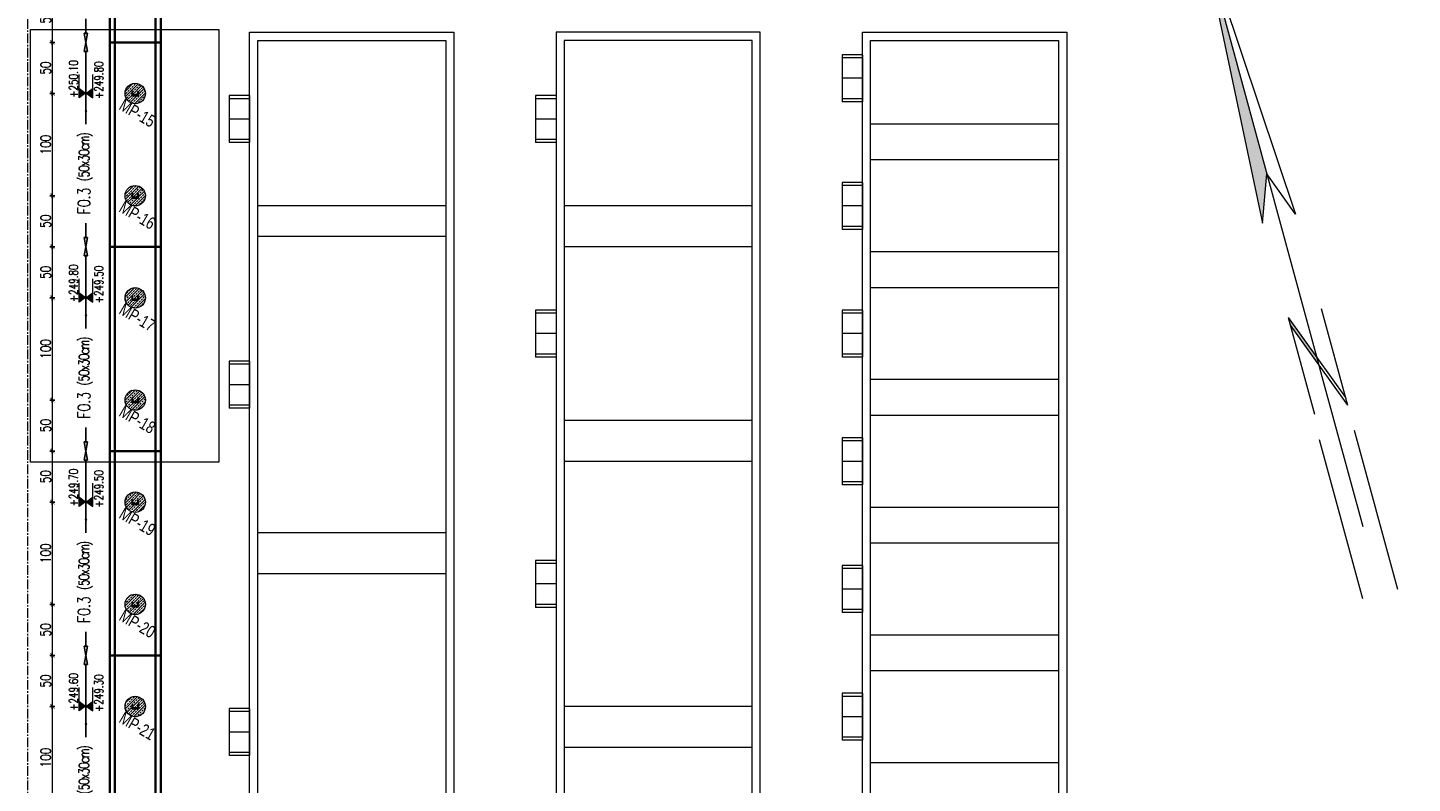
# Model space of a CAD drawing. Header units: millimetres. Extents: x -8 to 14965326, y -810 to 11054951.
# Tile 10 of 72: x 7503717 to 7505072, y 5556447 to 5557187. Entities that reach past the tile are written whole.
import ezdxf

# ---------------------------------------------------------------- set-up
doc = ezdxf.new("R2010")
doc.units = ezdxf.units.MM
doc.header["$LTSCALE"] = 0.5
doc.header["$MEASUREMENT"] = 0
for name, pattern in [('CENTER2', [1.125, 0.75, -0.125, 0.125, -0.125]), ('HIDDEN', [9.525, 6.35, -3.175]), ('KRESKOWA', [0.75, 0.5, -0.25])]:
    doc.linetypes.add(name, pattern=pattern)
doc.layers.get('0').update_dxf_attribs({"linetype": 'CONTINUOUS', "lineweight": 13})
doc.layers.get('Defpoints').update_dxf_attribs({"linetype": 'CONTINUOUS'})
for name, color, linetype, lineweight in [('_K_pozycje', 1, 'CONTINUOUS', 5), ('JG numery', 171, 'HIDDEN', 20), ('K_Cienkie przerywane', 252, 'KRESKOWA', 9), ('K_Fundamenty - przekrój', 40, 'CONTINUOUS', 35), ('K_Kreskowanie', 253, 'CONTINUOUS', 5), ('K_Opis', 7, 'CONTINUOUS', 9), ('K_Ściany - przekrój', 7, 'CONTINUOUS', 35), ('tkd_obszary_wykazu', 14, 'CENTER2', 9), ('tkd_stal_przekrój', 80, 'CONTINUOUS', 30), ('tkd_wym', 1, 'CONTINUOUS', 5)]:
    doc.layers.add(name, color=color, linetype=linetype, lineweight=lineweight)
doc.layers.add('Znak północy', color=7, linetype='CONTINUOUS')
doc.styles.add('___K_OPIS_ROMAND', font='romand.shx', dxfattribs={"width": 0.75})
doc.styles.add('___K_OPIS_SIMPLEX', font='simplex.shx', dxfattribs={"width": 0.75})
doc.styles.add('Arial', font='arial.ttf')
doc.styles.add('tkd_txt0', font='simplex.shx', dxfattribs={"width": 0.75})
doc.dimstyles.new('opisy_wieńce', dxfattribs={"dimscale": 0.6, "dimtxt": 20, "dimasz": 25, "dimexe": 10, "dimexo": 50, "dimgap": 10, "dimtad": 0, "dimdec": 1, "dimrnd": 0.05, "dimzin": 9, "dimdsep": 46, "dimtxsty": '___K_OPIS_ROMAND', "dimblk1": 'CLOSEDBLANK', "dimblk2": 'CLOSEDBLANK', "dimsah": 1, "dimcen": 0, "dimdle": 10, "dimse1": 1, "dimse2": 1, "dimclrd": 1, "dimclre": 256, "dimclrt": 50, "dimazin": 2, "dimtm": 1e-09, "dimtfac": 1, "dimtdec": 1, "dimtmove": 2, "dimatfit": 3, "dimfxl": 1, "dimtolj": 1, "dimtzin": 0, "dimarcsym": 0})
doc.dimstyles.new('tkd_1-50cm[cm]', dxfattribs={"dimtxt": 10, "dimasz": 2.5, "dimexe": 0, "dimexo": 10, "dimgap": 1.5, "dimtad": 1, "dimdec": 1, "dimrnd": 0.5, "dimdsep": 46, "dimtxsty": 'tkd_txt0', "dimblk": 'tkd_dim_arrow', "dimcen": 0, "dimclrd": 1, "dimclre": 256, "dimclrt": 7, "dimaunit": 1, "dimadec": 0, "dimazin": 0, "dimtfac": 0.009091, "dimtdec": 1, "dimtix": 1, "dimtmove": 1, "dimatfit": 3, "dimldrblk": 'DOTSMALL', "dimfxl": 1, "dimfxlon": 1, "dimtvp": 0.02, "dimtolj": 1, "dimtzin": 9, "dimlwd": -1, "dimarcsym": 0})

# ---------------------------------------------------------------- blocks, each defined once
blk = doc.blocks.new('W_POL')
at = {"color": 0, "linetype": 'Continuous', "lineweight": 0}
for p, q in [((0, 13.393), (-0.67, 1.818)), ((0, 13.393), (0, -3.92)), ((0, 13.393), (0.668, 1.818)), ((-0.67, 1.818), (0, 3.636)), ((0.668, 1.818), (0, 3.636)), ((-0.67, -2.007), (-0.67, -5.929)), ((-0.67, -2.007), (0.669, -5.621)), ((0.669, -2.007), (0.669, -5.929)), ((-0.67, -2.314), (0.67, -5.929)), ((0, -3.92), (0, -4.59)), ((0, -4.59), (0, -10.676)), ((-0.755, -6.94), (-0.755, -13.393)), ((0.671, -6.94), (0.671, -13.393))]:
    blk.add_line(p, q, dxfattribs=at)
at = {"color": 0, "linetype": 'Continuous', "lineweight": 0, "extrusion": (0, 0, -1)}
for points in [[(0, 13.393), (0, 3.636), (0.67, 1.818)], [(0, -3.814), (0, -4.122), (0.67, -2.007), (0.67, -2.314)]]:
    blk.add_solid(points, dxfattribs=at)
blk = doc.blocks.new('A$Cdc6a9087')
for p, q in [((-23, -20), (-23, 0)), ((-23, 0), (23, 0)), ((23, -20), (23, 0)), ((-23, -20), (23, -20))]:
    blk.add_line(p, q)
at = {"lineweight": 13}
for p, q in [((-20, -20), (-20, 0)), ((0, -20), (0, 0)), ((20, -20), (20, 0))]:
    blk.add_line(p, q, dxfattribs=at)
blk = doc.blocks.new('pal')
at = {"layer": 'K_Kreskowanie'}
h = blk.add_hatch(dxfattribs=at)
h.set_pattern_fill('ANSI33', color=256, scale=15)
edge = h.paths.add_edge_path()
edge.add_arc((9474.9, -17485.8), 10, 0, 360)
h.paths.add_polyline_path([(9477.6, -17483.8), (9477.9, -17483.8), (9477.9, -17487.8), (9471.9, -17487.8), (9471.9, -17483.8), (9472.2, -17483.8), (9472.2, -17487.5), (9477.6, -17487.5)], flags=16)
at = {"layer": 'K_Opis'}
blk.add_circle((9474.9, -17485.8), 10, dxfattribs=at)
at = {"layer": 'tkd_stal_przekrój'}
blk.add_lwpolyline([(9471.9, -17483.8), (9471.9, -17487.8), (9477.9, -17487.8), (9477.9, -17483.8), (9477.6, -17483.8), (9477.6, -17487.5), (9472.2, -17487.5), (9472.2, -17483.8)], close=True, dxfattribs=at)
blk = doc.blocks.new('tkd_dim_arrow')
for p, q in [((-1, 0), (1, 0)), ((0, -1), (0, 1))]:
    blk.add_line(p, q)
at = {"const_width": 0.2}
blk.add_lwpolyline([(-0.9, -0.9), (0.9, 0.9)], dxfattribs=at)
blk = doc.blocks.new('*D90')
at = {"layer": 'Defpoints', "color": 0, "transparency": 16777216}
for p in [(7503822.1, 5557222.1), (7503740.9, 5557172.1), (7503802.1, 5557172.1)]:
    blk.add_point(p, dxfattribs=at)
at = {"layer": 'tkd_wym', "lineweight": -2, "transparency": 16777216}
for p, q in [((7503741.9, 5557222.1), (7503740.9, 5557222.1)), ((7503741.9, 5557172.1), (7503740.9, 5557172.1))]:
    blk.add_line(p, q, dxfattribs=at)
at = {"layer": 'tkd_wym', "color": 1, "transparency": 16777216}
blk.add_line((7503740.9, 5557219.6), (7503740.9, 5557174.6), dxfattribs=at)
at = {"layer": 'tkd_wym', "color": 1, "transparency": 16777216, "xscale": 2.5, "yscale": 2.5, "zscale": 2.5}
for p, rotation in [((7503740.9, 5557222.1), 90), ((7503740.9, 5557172.1), 270)]:
    blk.add_blockref('tkd_dim_arrow', p, dxfattribs=dict(at, rotation=rotation))
at = {"layer": 'tkd_wym', "color": 7, "transparency": 16777216, "insert": (7503734.4, 5557197.1), "char_height": 10, "attachment_point": 5, "rotation": 90, "style": 'tkd_txt0'}
blk.add_mtext('\\A1;50', dxfattribs=at)
blk = doc.blocks.new('_DotSmall')
blk = doc.blocks.new('*D91')
at = {"layer": 'Defpoints', "color": 0, "transparency": 16777216}
for p in [(7503802.1, 5557172.1), (7503740.9, 5557122.1), (7503822.1, 5557122.1)]:
    blk.add_point(p, dxfattribs=at)
at = {"layer": 'tkd_wym', "lineweight": -2, "transparency": 16777216}
for p, q in [((7503741.9, 5557172.1), (7503740.9, 5557172.1)), ((7503741.9, 5557122.1), (7503740.9, 5557122.1))]:
    blk.add_line(p, q, dxfattribs=at)
at = {"layer": 'tkd_wym', "color": 1, "transparency": 16777216}
blk.add_line((7503740.9, 5557169.6), (7503740.9, 5557124.6), dxfattribs=at)
at = {"layer": 'tkd_wym', "color": 1, "transparency": 16777216, "xscale": 2.5, "yscale": 2.5, "zscale": 2.5}
for p, rotation in [((7503740.9, 5557172.1), 90), ((7503740.9, 5557122.1), 270)]:
    blk.add_blockref('tkd_dim_arrow', p, dxfattribs=dict(at, rotation=rotation))
at = {"layer": 'tkd_wym', "color": 7, "transparency": 16777216, "insert": (7503734.4, 5557147.1), "char_height": 10, "attachment_point": 5, "rotation": 90, "style": 'tkd_txt0'}
blk.add_mtext('\\A1;50', dxfattribs=at)
blk = doc.blocks.new('*D92')
at = {"layer": 'Defpoints', "color": 0, "transparency": 16777216}
for p in [(7503822.1, 5557122.1), (7503740.9, 5557022.1), (7503822.1, 5557022.1)]:
    blk.add_point(p, dxfattribs=at)
at = {"layer": 'tkd_wym', "lineweight": -2, "transparency": 16777216}
for p, q in [((7503741.9, 5557122.1), (7503740.9, 5557122.1)), ((7503741.9, 5557022.1), (7503740.9, 5557022.1))]:
    blk.add_line(p, q, dxfattribs=at)
at = {"layer": 'tkd_wym', "color": 1, "transparency": 16777216}
blk.add_line((7503740.9, 5557119.6), (7503740.9, 5557024.6), dxfattribs=at)
at = {"layer": 'tkd_wym', "color": 1, "transparency": 16777216, "xscale": 2.5, "yscale": 2.5, "zscale": 2.5}
for p, rotation in [((7503740.9, 5557122.1), 90), ((7503740.9, 5557022.1), 270)]:
    blk.add_blockref('tkd_dim_arrow', p, dxfattribs=dict(at, rotation=rotation))
at = {"layer": 'tkd_wym', "color": 7, "transparency": 16777216, "insert": (7503734.4, 5557072.1), "char_height": 10, "attachment_point": 5, "rotation": 90, "style": 'tkd_txt0'}
blk.add_mtext('\\A1;100', dxfattribs=at)
blk = doc.blocks.new('*D93')
at = {"layer": 'Defpoints', "color": 0, "transparency": 16777216}
for p in [(7503822.1, 5557022.1), (7503740.9, 5556972.1), (7503802.1, 5556972.1)]:
    blk.add_point(p, dxfattribs=at)
at = {"layer": 'tkd_wym', "lineweight": -2, "transparency": 16777216}
for p, q in [((7503741.9, 5557022.1), (7503740.9, 5557022.1)), ((7503741.9, 5556972.1), (7503740.9, 5556972.1))]:
    blk.add_line(p, q, dxfattribs=at)
at = {"layer": 'tkd_wym', "color": 1, "transparency": 16777216}
blk.add_line((7503740.9, 5557019.6), (7503740.9, 5556974.6), dxfattribs=at)
at = {"layer": 'tkd_wym', "color": 1, "transparency": 16777216, "xscale": 2.5, "yscale": 2.5, "zscale": 2.5}
for p, rotation in [((7503740.9, 5557022.1), 90), ((7503740.9, 5556972.1), 270)]:
    blk.add_blockref('tkd_dim_arrow', p, dxfattribs=dict(at, rotation=rotation))
at = {"layer": 'tkd_wym', "color": 7, "transparency": 16777216, "insert": (7503734.4, 5556997.1), "char_height": 10, "attachment_point": 5, "rotation": 90, "style": 'tkd_txt0'}
blk.add_mtext('\\A1;50', dxfattribs=at)
blk = doc.blocks.new('*D94')
at = {"layer": 'Defpoints', "color": 0, "transparency": 16777216}
for p in [(7503802.1, 5556972.1), (7503740.9, 5556922.1), (7503822.1, 5556922.1)]:
    blk.add_point(p, dxfattribs=at)
at = {"layer": 'tkd_wym', "lineweight": -2, "transparency": 16777216}
for p, q in [((7503741.9, 5556972.1), (7503740.9, 5556972.1)), ((7503741.9, 5556922.1), (7503740.9, 5556922.1))]:
    blk.add_line(p, q, dxfattribs=at)
at = {"layer": 'tkd_wym', "color": 1, "transparency": 16777216}
blk.add_line((7503740.9, 5556969.6), (7503740.9, 5556924.6), dxfattribs=at)
at = {"layer": 'tkd_wym', "color": 1, "transparency": 16777216, "xscale": 2.5, "yscale": 2.5, "zscale": 2.5}
for p, rotation in [((7503740.9, 5556972.1), 90), ((7503740.9, 5556922.1), 270)]:
    blk.add_blockref('tkd_dim_arrow', p, dxfattribs=dict(at, rotation=rotation))
at = {"layer": 'tkd_wym', "color": 7, "transparency": 16777216, "insert": (7503734.4, 5556947.1), "char_height": 10, "attachment_point": 5, "rotation": 90, "style": 'tkd_txt0'}
blk.add_mtext('\\A1;50', dxfattribs=at)
blk = doc.blocks.new('*D95')
at = {"layer": 'Defpoints', "color": 0, "transparency": 16777216}
for p in [(7503822.1, 5556922.1), (7503740.9, 5556822.1), (7503822.1, 5556822.1)]:
    blk.add_point(p, dxfattribs=at)
at = {"layer": 'tkd_wym', "lineweight": -2, "transparency": 16777216}
for p, q in [((7503741.9, 5556922.1), (7503740.9, 5556922.1)), ((7503741.9, 5556822.1), (7503740.9, 5556822.1))]:
    blk.add_line(p, q, dxfattribs=at)
at = {"layer": 'tkd_wym', "color": 1, "transparency": 16777216}
blk.add_line((7503740.9, 5556919.6), (7503740.9, 5556824.6), dxfattribs=at)
at = {"layer": 'tkd_wym', "color": 1, "transparency": 16777216, "xscale": 2.5, "yscale": 2.5, "zscale": 2.5}
for p, rotation in [((7503740.9, 5556922.1), 90), ((7503740.9, 5556822.1), 270)]:
    blk.add_blockref('tkd_dim_arrow', p, dxfattribs=dict(at, rotation=rotation))
at = {"layer": 'tkd_wym', "color": 7, "transparency": 16777216, "insert": (7503734.4, 5556872.1), "char_height": 10, "attachment_point": 5, "rotation": 90, "style": 'tkd_txt0'}
blk.add_mtext('\\A1;100', dxfattribs=at)
blk = doc.blocks.new('*D96')
at = {"layer": 'Defpoints', "color": 0, "transparency": 16777216}
for p in [(7503822.1, 5556822.1), (7503740.9, 5556772.1), (7503802.1, 5556772.1)]:
    blk.add_point(p, dxfattribs=at)
at = {"layer": 'tkd_wym', "lineweight": -2, "transparency": 16777216}
for p, q in [((7503741.9, 5556822.1), (7503740.9, 5556822.1)), ((7503741.9, 5556772.1), (7503740.9, 5556772.1))]:
    blk.add_line(p, q, dxfattribs=at)
at = {"layer": 'tkd_wym', "color": 1, "transparency": 16777216}
blk.add_line((7503740.9, 5556819.6), (7503740.9, 5556774.6), dxfattribs=at)
at = {"layer": 'tkd_wym', "color": 1, "transparency": 16777216, "xscale": 2.5, "yscale": 2.5, "zscale": 2.5}
for p, rotation in [((7503740.9, 5556822.1), 90), ((7503740.9, 5556772.1), 270)]:
    blk.add_blockref('tkd_dim_arrow', p, dxfattribs=dict(at, rotation=rotation))
at = {"layer": 'tkd_wym', "color": 7, "transparency": 16777216, "insert": (7503734.4, 5556797.1), "char_height": 10, "attachment_point": 5, "rotation": 90, "style": 'tkd_txt0'}
blk.add_mtext('\\A1;50', dxfattribs=at)
blk = doc.blocks.new('*D97')
at = {"layer": 'Defpoints', "color": 0, "transparency": 16777216}
for p in [(7503802.1, 5556772.1), (7503740.9, 5556722.1), (7503822.1, 5556722.1)]:
    blk.add_point(p, dxfattribs=at)
at = {"layer": 'tkd_wym', "lineweight": -2, "transparency": 16777216}
for p, q in [((7503741.9, 5556772.1), (7503740.9, 5556772.1)), ((7503741.9, 5556722.1), (7503740.9, 5556722.1))]:
    blk.add_line(p, q, dxfattribs=at)
at = {"layer": 'tkd_wym', "color": 1, "transparency": 16777216}
blk.add_line((7503740.9, 5556769.6), (7503740.9, 5556724.6), dxfattribs=at)
at = {"layer": 'tkd_wym', "color": 1, "transparency": 16777216, "xscale": 2.5, "yscale": 2.5, "zscale": 2.5}
for p, rotation in [((7503740.9, 5556772.1), 90), ((7503740.9, 5556722.1), 270)]:
    blk.add_blockref('tkd_dim_arrow', p, dxfattribs=dict(at, rotation=rotation))
at = {"layer": 'tkd_wym', "color": 7, "transparency": 16777216, "insert": (7503734.4, 5556747.1), "char_height": 10, "attachment_point": 5, "rotation": 90, "style": 'tkd_txt0'}
blk.add_mtext('\\A1;50', dxfattribs=at)
blk = doc.blocks.new('*D98')
at = {"layer": 'Defpoints', "color": 0, "transparency": 16777216}
for p in [(7503822.1, 5556722.1), (7503740.9, 5556622.1), (7503822.1, 5556622.1)]:
    blk.add_point(p, dxfattribs=at)
at = {"layer": 'tkd_wym', "lineweight": -2, "transparency": 16777216}
for p, q in [((7503741.9, 5556722.1), (7503740.9, 5556722.1)), ((7503741.9, 5556622.1), (7503740.9, 5556622.1))]:
    blk.add_line(p, q, dxfattribs=at)
at = {"layer": 'tkd_wym', "color": 1, "transparency": 16777216}
blk.add_line((7503740.9, 5556719.6), (7503740.9, 5556624.6), dxfattribs=at)
at = {"layer": 'tkd_wym', "color": 1, "transparency": 16777216, "xscale": 2.5, "yscale": 2.5, "zscale": 2.5}
for p, rotation in [((7503740.9, 5556722.1), 90), ((7503740.9, 5556622.1), 270)]:
    blk.add_blockref('tkd_dim_arrow', p, dxfattribs=dict(at, rotation=rotation))
at = {"layer": 'tkd_wym', "color": 7, "transparency": 16777216, "insert": (7503734.4, 5556672.1), "char_height": 10, "attachment_point": 5, "rotation": 90, "style": 'tkd_txt0'}
blk.add_mtext('\\A1;100', dxfattribs=at)
blk = doc.blocks.new('*D110')
at = {"layer": 'Defpoints', "color": 0, "transparency": 16777216}
for p in [(7503822.1, 5556622.1), (7503740.9, 5556572.1), (7503802.1, 5556572.1)]:
    blk.add_point(p, dxfattribs=at)
at = {"layer": 'tkd_wym', "lineweight": -2, "transparency": 16777216}
for p, q in [((7503741.9, 5556622.1), (7503740.9, 5556622.1)), ((7503741.9, 5556572.1), (7503740.9, 5556572.1))]:
    blk.add_line(p, q, dxfattribs=at)
at = {"layer": 'tkd_wym', "color": 1, "transparency": 16777216}
blk.add_line((7503740.9, 5556619.6), (7503740.9, 5556574.6), dxfattribs=at)
at = {"layer": 'tkd_wym', "color": 1, "transparency": 16777216, "xscale": 2.5, "yscale": 2.5, "zscale": 2.5}
for p, rotation in [((7503740.9, 5556622.1), 90), ((7503740.9, 5556572.1), 270)]:
    blk.add_blockref('tkd_dim_arrow', p, dxfattribs=dict(at, rotation=rotation))
at = {"layer": 'tkd_wym', "color": 7, "transparency": 16777216, "insert": (7503734.4, 5556597.1), "char_height": 10, "attachment_point": 5, "rotation": 90, "style": 'tkd_txt0'}
blk.add_mtext('\\A1;50', dxfattribs=at)
blk = doc.blocks.new('*D111')
at = {"layer": 'Defpoints', "color": 0, "transparency": 16777216}
for p in [(7503802.1, 5556572.1), (7503740.9, 5556522.1), (7503822.1, 5556522.1)]:
    blk.add_point(p, dxfattribs=at)
at = {"layer": 'tkd_wym', "lineweight": -2, "transparency": 16777216}
for p, q in [((7503741.9, 5556572.1), (7503740.9, 5556572.1)), ((7503741.9, 5556522.1), (7503740.9, 5556522.1))]:
    blk.add_line(p, q, dxfattribs=at)
at = {"layer": 'tkd_wym', "color": 1, "transparency": 16777216}
blk.add_line((7503740.9, 5556569.6), (7503740.9, 5556524.6), dxfattribs=at)
at = {"layer": 'tkd_wym', "color": 1, "transparency": 16777216, "xscale": 2.5, "yscale": 2.5, "zscale": 2.5}
for p, rotation in [((7503740.9, 5556572.1), 90), ((7503740.9, 5556522.1), 270)]:
    blk.add_blockref('tkd_dim_arrow', p, dxfattribs=dict(at, rotation=rotation))
at = {"layer": 'tkd_wym', "color": 7, "transparency": 16777216, "insert": (7503734.4, 5556547.1), "char_height": 10, "attachment_point": 5, "rotation": 90, "style": 'tkd_txt0'}
blk.add_mtext('\\A1;50', dxfattribs=at)
blk = doc.blocks.new('*D112')
at = {"layer": 'Defpoints', "color": 0, "transparency": 16777216}
for p in [(7503822.1, 5556522.1), (7503740.9, 5556422.1), (7503822.1, 5556422.1)]:
    blk.add_point(p, dxfattribs=at)
at = {"layer": 'tkd_wym', "lineweight": -2, "transparency": 16777216}
for p, q in [((7503741.9, 5556522.1), (7503740.9, 5556522.1)), ((7503741.9, 5556422.1), (7503740.9, 5556422.1))]:
    blk.add_line(p, q, dxfattribs=at)
at = {"layer": 'tkd_wym', "color": 1, "transparency": 16777216}
blk.add_line((7503740.9, 5556519.6), (7503740.9, 5556424.6), dxfattribs=at)
at = {"layer": 'tkd_wym', "color": 1, "transparency": 16777216, "xscale": 2.5, "yscale": 2.5, "zscale": 2.5}
for p, rotation in [((7503740.9, 5556522.1), 90), ((7503740.9, 5556422.1), 270)]:
    blk.add_blockref('tkd_dim_arrow', p, dxfattribs=dict(at, rotation=rotation))
at = {"layer": 'tkd_wym', "color": 7, "transparency": 16777216, "insert": (7503734.4, 5556472.1), "char_height": 10, "attachment_point": 5, "rotation": 90, "style": 'tkd_txt0'}
blk.add_mtext('\\A1;100', dxfattribs=at)
blk = doc.blocks.new('_ClosedBlank')
at = {"color": 0, "linetype": 'ByBlock', "lineweight": -2}
for p, q in [((-1, 0.17), (0, 0)), ((-1, 0.17), (-1, -0.17)), ((0, 0), (-1, -0.17))]:
    blk.add_line(p, q, dxfattribs=at)
blk = doc.blocks.new('*D145')
at = {"layer": '_K_pozycje', "color": 1, "lineweight": -2, "transparency": 16777216}
for p, q in [((7503773.7, 5557363.1), (7503773.7, 5557292.1)), ((7503773.7, 5557181.1), (7503773.7, 5557195.3))]:
    blk.add_line(p, q, dxfattribs=at)
at = {"layer": 'Defpoints', "color": 0, "transparency": 16777216}
for p in [(7503797.1, 5557372.1), (7503773.7, 5557172.1), (7503797.1, 5557172.1)]:
    blk.add_point(p, dxfattribs=at)
at = {"layer": '_K_pozycje', "color": 1, "lineweight": -2, "transparency": 16777216, "xscale": 9, "yscale": 9, "zscale": 9}
for p, rotation in [((7503773.7, 5557372.1), 90), ((7503773.7, 5557172.1), 270)]:
    blk.add_blockref('_ClosedBlank', p, dxfattribs=dict(at, rotation=rotation))
at = {"layer": '_K_pozycje', "color": 50, "transparency": 16777216, "insert": (7503773.6, 5557243.7), "char_height": 12, "attachment_point": 5, "rotation": 90, "style": '___K_OPIS_ROMAND'}
blk.add_mtext('\\A1;F0.3 {\\Fsimplex|c238;\\H0.83333x;\\T0.8;\\C242;(50x30cm)}', dxfattribs=at)
blk = doc.blocks.new('*D146')
at = {"layer": '_K_pozycje', "color": 1, "lineweight": -2, "transparency": 16777216}
for p, q in [((7503773.7, 5557163.1), (7503773.7, 5557092.1)), ((7503773.7, 5556981.1), (7503773.7, 5556995.3))]:
    blk.add_line(p, q, dxfattribs=at)
at = {"layer": 'Defpoints', "color": 0, "transparency": 16777216}
for p in [(7503797.1, 5557172.1), (7503773.7, 5556972.1), (7503797.1, 5556972.1)]:
    blk.add_point(p, dxfattribs=at)
at = {"layer": '_K_pozycje', "color": 1, "lineweight": -2, "transparency": 16777216, "xscale": 9, "yscale": 9, "zscale": 9}
for p, rotation in [((7503773.7, 5557172.1), 90), ((7503773.7, 5556972.1), 270)]:
    blk.add_blockref('_ClosedBlank', p, dxfattribs=dict(at, rotation=rotation))
at = {"layer": '_K_pozycje', "color": 50, "transparency": 16777216, "insert": (7503773.6, 5557043.7), "char_height": 12, "attachment_point": 5, "rotation": 90, "style": '___K_OPIS_ROMAND'}
blk.add_mtext('\\A1;F0.3 {\\Fsimplex|c238;\\H0.83333x;\\T0.8;\\C242;(50x30cm)}', dxfattribs=at)
blk = doc.blocks.new('*U39')
at = {"layer": 'K_Opis'}
h = blk.add_hatch(color=1, dxfattribs=at)
edge = h.paths.add_edge_path()
edge.add_arc((0, 0), 0.036, 0, 360, ccw=False)
at = {"layer": 'K_Opis', "color": 1}
blk.add_line((0, -0.511), (0, 0), dxfattribs=at)
at = {"layer": 'K_Opis'}
for points in [[(-0.188, -0.511), (0, -0.511), (-0.188, -0.369), (-0.188, -0.511)], [(0.188, -0.511), (0, -0.511), (0.188, -0.369), (0.188, -0.511)], [(-0.188, -0.511), (-0.188, -1.022)], [(0.188, -0.511), (0.188, -1.022)]]:
    blk.add_lwpolyline(points, dxfattribs=at)
for points in [[(-0.188, -0.369), (-0.188, -0.511), (0, -0.511)], [(0.188, -0.369), (0.188, -0.511), (0, -0.511)], [(-0.188, -0.652), (-0.188, -0.511), (0, -0.511)], [(0.188, -0.652), (0.188, -0.511), (0, -0.511)]]:
    blk.add_solid(points, dxfattribs=at)
at = {"layer": 'K_Opis', "style": '___K_OPIS_SIMPLEX', "width": 0.75, "flags": 8}
for tag, p in [('dół', (0.48, -0.777)), ('góra', (-0.227, -0.923))]:
    blk.add_attdef(tag, p, '', height=0.24, rotation=90, dxfattribs=at)
blk = doc.blocks.new('*D147')
at = {"layer": '_K_pozycje', "color": 1, "lineweight": -2, "transparency": 16777216}
for p, q in [((7503773.7, 5556963.1), (7503773.7, 5556892.1)), ((7503773.7, 5556781.1), (7503773.7, 5556795.3))]:
    blk.add_line(p, q, dxfattribs=at)
at = {"layer": 'Defpoints', "color": 0, "transparency": 16777216}
for p in [(7503797.1, 5556972.1), (7503773.7, 5556772.1), (7503797.1, 5556772.1)]:
    blk.add_point(p, dxfattribs=at)
at = {"layer": '_K_pozycje', "color": 1, "lineweight": -2, "transparency": 16777216, "xscale": 9, "yscale": 9, "zscale": 9}
for p, rotation in [((7503773.7, 5556972.1), 90), ((7503773.7, 5556772.1), 270)]:
    blk.add_blockref('_ClosedBlank', p, dxfattribs=dict(at, rotation=rotation))
at = {"layer": '_K_pozycje', "color": 50, "transparency": 16777216, "insert": (7503773.6, 5556843.7), "char_height": 12, "attachment_point": 5, "rotation": 90, "style": '___K_OPIS_ROMAND'}
blk.add_mtext('\\A1;F0.3 {\\Fsimplex|c238;\\H0.83333x;\\T0.8;\\C242;(50x30cm)}', dxfattribs=at)
blk = doc.blocks.new('*D152')
at = {"layer": '_K_pozycje', "color": 1, "lineweight": -2, "transparency": 16777216}
for p, q in [((7503773.7, 5556763.1), (7503773.7, 5556692.1)), ((7503773.7, 5556581.1), (7503773.7, 5556595.3))]:
    blk.add_line(p, q, dxfattribs=at)
at = {"layer": 'Defpoints', "color": 0, "transparency": 16777216}
for p in [(7503797.1, 5556772.1), (7503773.7, 5556572.1), (7503797.1, 5556572.1)]:
    blk.add_point(p, dxfattribs=at)
at = {"layer": '_K_pozycje', "color": 1, "lineweight": -2, "transparency": 16777216, "xscale": 9, "yscale": 9, "zscale": 9}
for p, rotation in [((7503773.7, 5556772.1), 90), ((7503773.7, 5556572.1), 270)]:
    blk.add_blockref('_ClosedBlank', p, dxfattribs=dict(at, rotation=rotation))
at = {"layer": '_K_pozycje', "color": 50, "transparency": 16777216, "insert": (7503773.6, 5556643.7), "char_height": 12, "attachment_point": 5, "rotation": 90, "style": '___K_OPIS_ROMAND'}
blk.add_mtext('\\A1;F0.3 {\\Fsimplex|c238;\\H0.83333x;\\T0.8;\\C242;(50x30cm)}', dxfattribs=at)
blk = doc.blocks.new('*D153')
at = {"layer": '_K_pozycje', "color": 1, "lineweight": -2, "transparency": 16777216}
for p, q in [((7503773.7, 5556563.1), (7503773.7, 5556492.1)), ((7503773.7, 5556381.1), (7503773.7, 5556395.3))]:
    blk.add_line(p, q, dxfattribs=at)
at = {"layer": 'Defpoints', "color": 0, "transparency": 16777216}
for p in [(7503797.1, 5556572.1), (7503773.7, 5556372.1), (7503797.1, 5556372.1)]:
    blk.add_point(p, dxfattribs=at)
at = {"layer": '_K_pozycje', "color": 1, "lineweight": -2, "transparency": 16777216, "xscale": 9, "yscale": 9, "zscale": 9}
for p, rotation in [((7503773.7, 5556572.1), 90), ((7503773.7, 5556372.1), 270)]:
    blk.add_blockref('_ClosedBlank', p, dxfattribs=dict(at, rotation=rotation))
at = {"layer": '_K_pozycje', "color": 50, "transparency": 16777216, "insert": (7503773.6, 5556443.7), "char_height": 12, "attachment_point": 5, "rotation": 90, "style": '___K_OPIS_ROMAND'}
blk.add_mtext('\\A1;F0.3 {\\Fsimplex|c238;\\H0.83333x;\\T0.8;\\C242;(50x30cm)}', dxfattribs=at)

msp = doc.modelspace()

# ---------------------------------------------------------------- linework, layer by layer
at = {"layer": 'K_Cienkie przerywane', "ltscale": 2}
msp.add_lwpolyline([(7503719.7396, 5557184.6993), (7503903.8957, 5557184.6993), (7503903.8957, 5556761.2106), (7503719.7396, 5556761.2106)], close=True, dxfattribs=at)
at = {"layer": 'K_Fundamenty - przekrój'}
for p, q in [((7503797.1116, 5555227.6632), (7503797.1116, 5558577.0558)), ((7503847.1116, 5555264.0009), (7503847.1116, 5558517.0557))]:
    msp.add_line(p, q, dxfattribs=at)
at = {"layer": 'K_Fundamenty - przekrój', "linetype": 'Continuous', "ltscale": 2.5}
for p, q in [((7503847.1116, 5557172.0558), (7503797.1116, 5557172.0558)), ((7503847.1116, 5556972.0558), (7503797.1116, 5556972.0558)), ((7503847.1116, 5556772.0558), (7503797.1116, 5556772.0558)), ((7503847.1116, 5556572.0558), (7503797.1116, 5556572.0558))]:
    msp.add_line(p, q, dxfattribs=at)
at = {"layer": 'K_Kreskowanie', "color": 253}
for p, q in [((7504726.1116, 5557092.0558), (7504542.1116, 5557092.0558)), ((7504726.1116, 5557057.0558), (7504542.1116, 5557057.0558)), ((7504126.1116, 5557012.0558), (7503942.1116, 5557012.0558)), ((7504426.1116, 5557012.0558), (7504242.1116, 5557012.0558)), ((7504126.1116, 5556982.0558), (7503942.1116, 5556982.0558)), ((7504426.1116, 5556972.0558), (7504242.1116, 5556972.0558)), ((7504726.1116, 5556967.0558), (7504542.1116, 5556967.0558)), ((7504726.1116, 5556932.0558), (7504542.1116, 5556932.0558)), ((7504726.1116, 5556842.0558), (7504542.1116, 5556842.0558)), ((7504426.1116, 5556802.0558), (7504242.1116, 5556802.0558)), ((7504726.1116, 5556807.0558), (7504542.1116, 5556807.0558)), ((7504426.1116, 5556762.0558), (7504242.1116, 5556762.0558)), ((7504726.1116, 5556717.0558), (7504542.1116, 5556717.0558)), ((7504126.1116, 5556692.0558), (7503942.1116, 5556692.0558)), ((7504726.1116, 5556682.0558), (7504542.1116, 5556682.0558)), ((7504126.1116, 5556652.0558), (7503942.1116, 5556652.0558)), ((7504726.1116, 5556592.0558), (7504542.1116, 5556592.0558)), ((7504726.1116, 5556557.0558), (7504542.1116, 5556557.0558)), ((7504426.1116, 5556522.0558), (7504242.1116, 5556522.0558)), ((7504426.1116, 5556482.0558), (7504242.1116, 5556482.0558)), ((7504726.1116, 5556467.0558), (7504542.1116, 5556467.0558))]:
    msp.add_line(p, q, dxfattribs=at)
at = {"layer": 'K_Kreskowanie', "color": 253, "flags": 128}
for points in [[(7504134.1116, 5557182.0558), (7504134.1116, 5555722.0558), (7503934.1116, 5555722.0558), (7503934.1116, 5557182.0558)], [(7504126.1116, 5557174.0558), (7504126.1116, 5555730.0558), (7503942.1116, 5555730.0558), (7503942.1116, 5557174.0558)], [(7504434.1116, 5555382.0558), (7504434.1116, 5557182.0558), (7504234.1116, 5557182.0558), (7504234.1116, 5555382.0558)], [(7504426.1116, 5555390.0558), (7504426.1116, 5557174.0558), (7504242.1116, 5557174.0558), (7504242.1116, 5555390.0558)], [(7504726.1116, 5557174.0558), (7504726.1116, 5555320.0558), (7504542.1116, 5555320.0558), (7504542.1116, 5557174.0558)]]:
    msp.add_lwpolyline(points, close=True, dxfattribs=at)
msp.add_lwpolyline([(7504734.1116, 5557182.0558), (7504734.1116, 5555312.0558), (7504534.1116, 5555312.0558), (7504534.1116, 5557182.0558), (7504734.1116, 5557182.0558)], dxfattribs=at)
at = {"layer": 'K_Ściany - przekrój', "linetype": 'Continuous', "ltscale": 2.5}
for p, q in [((7503802.1116, 5555231.297), (7503802.1116, 5558572.0558)), ((7503842.1116, 5555260.3671), (7503842.1116, 5558572.0558))]:
    msp.add_line(p, q, dxfattribs=at)
at = {"layer": 'tkd_obszary_wykazu', "ltscale": 25}
msp.add_lwpolyline([(7503716.8376, 5559109.3854), (7506482.0527, 5559109.3854), (7506482.0527, 5554949.5308), (7503716.8376, 5554949.5308)], close=True, dxfattribs=at)

# ---------------------------------------------------------------- block references
ref = msp.add_blockref('*U39', (7503773.8778, 5557104.9282), dxfattribs=dict(xscale=-35, yscale=35, zscale=35, rotation=180.0000074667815))
ref.add_attrib('góra', '+250.10', (7503765.9211, 5557118.0337), dxfattribs={"layer": 'K_Opis', "height": 8.4, "rotation": 90.0000075, "style": '___K_OPIS_SIMPLEX', "width": 0.75, "flags": 8})
ref.add_attrib('dół', '+249.80', (7503790.6604, 5557116.8337), dxfattribs={"layer": 'K_Opis', "height": 8.4, "rotation": 90.0000075, "style": '___K_OPIS_SIMPLEX', "width": 0.75, "flags": 8})
ref = msp.add_blockref('*U39', (7503773.8778, 5556904.9282), dxfattribs=dict(xscale=-35, yscale=35, zscale=35, rotation=180.0000074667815))
ref.add_attrib('góra', '+249.80', (7503765.9211, 5556918.0337), dxfattribs={"layer": 'K_Opis', "height": 8.4, "rotation": 90.0000075, "style": '___K_OPIS_SIMPLEX', "width": 0.75, "flags": 8})
ref.add_attrib('dół', '+249.50', (7503790.6604, 5556916.8337), dxfattribs={"layer": 'K_Opis', "height": 8.4, "rotation": 90.0000075, "style": '___K_OPIS_SIMPLEX', "width": 0.75, "flags": 8})
ref = msp.add_blockref('*U39', (7503773.8778, 5556704.9282), dxfattribs=dict(xscale=-35, yscale=35, zscale=35, rotation=180.0000074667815))
ref.add_attrib('góra', '+249.70', (7503765.9211, 5556718.0337), dxfattribs={"layer": 'K_Opis', "height": 8.4, "rotation": 90.0000075, "style": '___K_OPIS_SIMPLEX', "width": 0.75, "flags": 8})
ref.add_attrib('dół', '+249.50', (7503790.6604, 5556716.8337), dxfattribs={"layer": 'K_Opis', "height": 8.4, "rotation": 90.0000075, "style": '___K_OPIS_SIMPLEX', "width": 0.75, "flags": 8})
ref = msp.add_blockref('*U39', (7503773.8778, 5556504.9282), dxfattribs=dict(xscale=-35, yscale=35, zscale=35, rotation=180.0000074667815))
ref.add_attrib('góra', '+249.60', (7503765.9211, 5556518.0337), dxfattribs={"layer": 'K_Opis', "height": 8.4, "rotation": 90.0000075, "style": '___K_OPIS_SIMPLEX', "width": 0.75, "flags": 8})
ref.add_attrib('dół', '+249.30', (7503790.6604, 5556516.8337), dxfattribs={"layer": 'K_Opis', "height": 8.4, "rotation": 90.0000075, "style": '___K_OPIS_SIMPLEX', "width": 0.75, "flags": 8})
at = {"layer": 'K_Kreskowanie', "color": 8, "xscale": -1, "rotation": 90}
for p in [(7504514.1116, 5557137.0558), (7503914.1116, 5557097.0558), (7504214.1116, 5557097.0558), (7504514.1116, 5557012.0558), (7504214.1116, 5556887.0558), (7504514.1116, 5556887.0558), (7503914.1116, 5556837.0558), (7504514.1116, 5556762.0558), (7504214.1116, 5556642.0558), (7504514.1116, 5556637.0558), (7504514.1116, 5556512.0558), (7503914.1116, 5556497.0558)]:
    msp.add_blockref('A$Cdc6a9087', p, dxfattribs=at)
at = {"layer": 'K_Opis'}
for p in [(7494347.2459, 5574607.8848), (7494347.2459, 5574507.8848), (7494347.2459, 5574407.8848), (7494347.2459, 5574307.8848), (7494347.2459, 5574207.8848), (7494347.2459, 5574107.8848), (7494347.2459, 5574007.8848)]:
    msp.add_blockref('pal', p, dxfattribs=at)
at = {"layer": 'Znak północy', "color": 7, "linetype": 'Continuous', "lineweight": 25, "xscale": 25, "yscale": 25, "zscale": 25, "rotation": 15.23114995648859}
msp.add_blockref('W_POL', (7504953.8731, 5556955.6871), dxfattribs=at)

# ---------------------------------------------------------------- texts
at = {"layer": 'JG numery', "color": 1, "transparency": 33554687, "style": 'Arial', "width": 0.75}
for s, p in [('MP-15', (7503805.2687, 5557107.1414)), ('MP-16', (7503805.2687, 5557007.1414)), ('MP-17', (7503805.2687, 5556907.1414)), ('MP-18', (7503805.2687, 5556807.1414)), ('MP-19', (7503805.2687, 5556707.1414)), ('MP-20', (7503805.2687, 5556607.1414)), ('MP-21', (7503805.2687, 5556507.1414))]:
    msp.add_text(s, height=12, rotation=329.720633, dxfattribs=at).set_placement(p)

# ---------------------------------------------------------------- dimensions: what is measured, and where the dimension line sits
at = {"layer": '_K_pozycje'}
for base, p1, p2, picture, middle in [((7503773.651, 5557172.0558), (7503797.1116, 5557372.0558), (7503797.1116, 5557172.0558), '*D145', (7503773.5591, 5557243.7254)), ((7503773.651, 5556972.0558), (7503797.1116, 5557172.0558), (7503797.1116, 5556972.0558), '*D146', (7503773.5591, 5557043.7254)), ((7503773.651, 5556772.0558), (7503797.1116, 5556972.0558), (7503797.1116, 5556772.0558), '*D147', (7503773.5591, 5556843.7254)), ((7503773.651, 5556572.0558), (7503797.1116, 5556772.0558), (7503797.1116, 5556572.0558), '*D152', (7503773.5591, 5556643.7254)), ((7503773.651, 5556372.0558), (7503797.1116, 5556572.0558), (7503797.1116, 5556372.0558), '*D153', (7503773.5591, 5556443.7254))]:
    dim = msp.add_linear_dim(base=base, p1=p1, p2=p2, angle=270, text='F0.3 {\\Fsimplex|c238;\\H0.83333x;\\T0.8;\\C242;(50x30cm)}', dimstyle='opisy_wieńce', override={"dimasz": 15}, dxfattribs=at)
    dim.commit()
    dim.dimension.update_dxf_attribs({"geometry": picture, "text_midpoint": middle, "dimtype": 161})
at = {"layer": 'tkd_wym'}
for base, p1, p2, picture, middle in [((7503740.9163, 5557172.0558), (7503822.1116, 5557222.0558), (7503802.1116, 5557172.0558), '*D90', (7503734.4163, 5557197.0558)), ((7503740.9163, 5557122.0558), (7503802.1116, 5557172.0558), (7503822.1116, 5557122.0558), '*D91', (7503734.4163, 5557147.0558)), ((7503740.9163, 5557022.0558), (7503822.1116, 5557122.0558), (7503822.1116, 5557022.0558), '*D92', (7503734.4163, 5557072.0558)), ((7503740.9163, 5556972.0558), (7503822.1116, 5557022.0558), (7503802.1116, 5556972.0558), '*D93', (7503734.4163, 5556997.0558)), ((7503740.9163, 5556922.0558), (7503802.1116, 5556972.0558), (7503822.1116, 5556922.0558), '*D94', (7503734.4163, 5556947.0558)), ((7503740.9163, 5556822.0558), (7503822.1116, 5556922.0558), (7503822.1116, 5556822.0558), '*D95', (7503734.4163, 5556872.0558)), ((7503740.9163, 5556772.0558), (7503822.1116, 5556822.0558), (7503802.1116, 5556772.0558), '*D96', (7503734.4163, 5556797.0558)), ((7503740.9163, 5556722.0558), (7503802.1116, 5556772.0558), (7503822.1116, 5556722.0558), '*D97', (7503734.4163, 5556747.0558)), ((7503740.9163, 5556622.0558), (7503822.1116, 5556722.0558), (7503822.1116, 5556622.0558), '*D98', (7503734.4163, 5556672.0558)), ((7503740.9163, 5556572.0558), (7503822.1116, 5556622.0558), (7503802.1116, 5556572.0558), '*D110', (7503734.4163, 5556597.0558)), ((7503740.9163, 5556522.0558), (7503802.1116, 5556572.0558), (7503822.1116, 5556522.0558), '*D111', (7503734.4163, 5556547.0558)), ((7503740.9163, 5556422.0558), (7503822.1116, 5556522.0558), (7503822.1116, 5556422.0558), '*D112', (7503734.4163, 5556472.0558))]:
    dim = msp.add_linear_dim(base=base, p1=p1, p2=p2, angle=90, dimstyle='tkd_1-50cm[cm]', dxfattribs=at)
    dim.commit()
    dim.dimension.update_dxf_attribs({"geometry": picture, "text_midpoint": middle})

doc.saveas('drawing.dxf')
